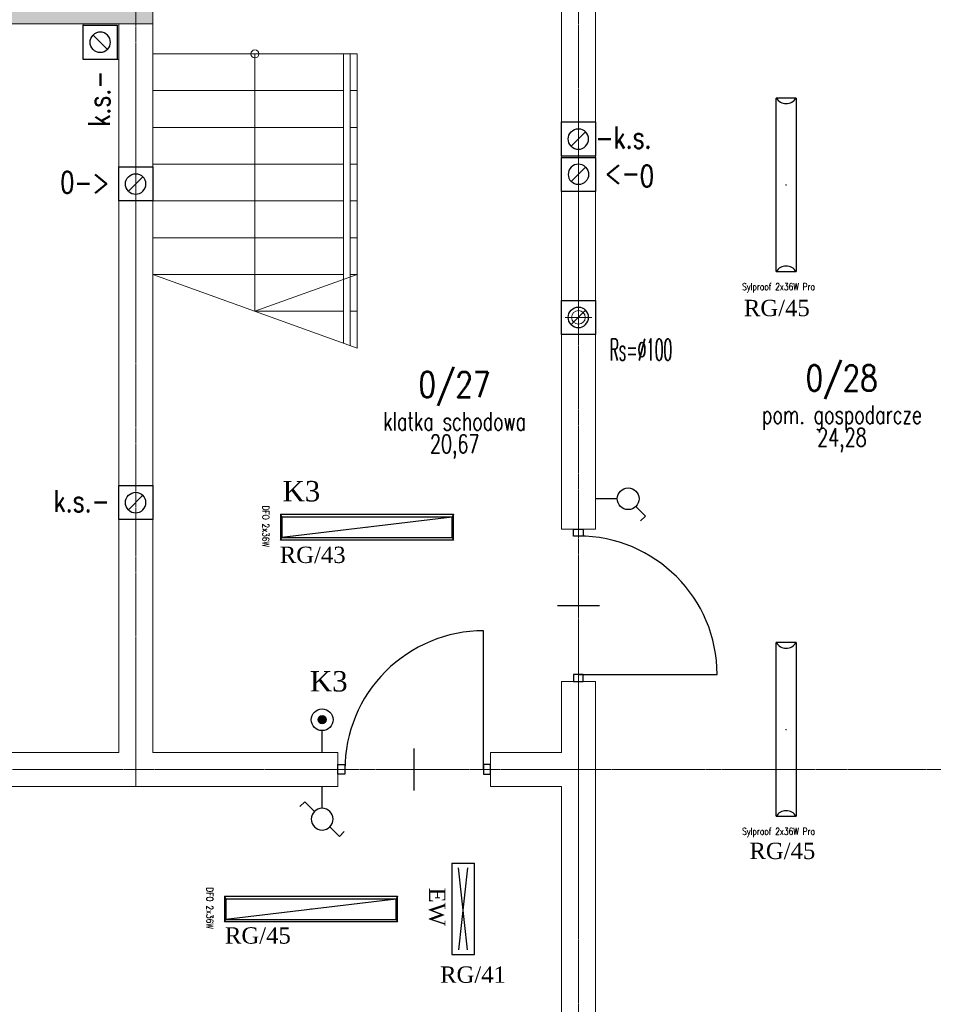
# Model space of a CAD drawing. Header units: centimetres. Extents: x 88729 to 133553, y -16225 to 14174.
# Tile 38 of 231: x 92333 to 93004, y -13541 to -12818. Entities that reach past the tile are written whole.
import ezdxf
from ezdxf.enums import TextEntityAlignment as Align

# ---------------------------------------------------------------- set-up
doc = ezdxf.new("R2010")
doc.units = ezdxf.units.CM
doc.linetypes.add('CENTER2', pattern=[1.125, 0.75, -0.125, 0.125, -0.125])
for name, color, linetype in [('A-OS', 252, 'CENTER2'), ('A-rdzenie zelbetowe', 252, 'Continuous'), ('A-SCIANY', 252, 'Continuous'), ('A-WID', 252, 'Continuous'), ('B-IWE', 252, 'Continuous'), ('B-IWE-KAN', 252, 'Continuous'), ('E_Istn', 170, 'Continuous'), ('E_opisy siły', 5, 'Continuous'), ('E_oswietlenie-opis2', 1, 'Continuous'), ('E_PODKLAD', 7, 'Continuous'), ('E_siła', 5, 'Continuous'), ('mat', 252, 'Continuous'), ('R-MET-DRZ', 252, 'Continuous'), ('R-MET-IWE', 252, 'Continuous'), ('R-MET-POM-OPIS', 252, 'Continuous'), ('R-MET-POM-OPIS-NR', 252, 'Continuous'), ('R-MET-POM-OPIS-POM', 252, 'Continuous'), ('rz_wentylacja', 252, 'Continuous'), ('S-DRZ-', 252, 'Continuous'), ('S-DRZ-O', 252, 'Continuous'), ('S-DRZ-SKRZYD', 252, 'Continuous'), ('S-DRZ-WEGAR', 252, 'Continuous')]:
    doc.layers.add(name, color=color, linetype=linetype)
for name, color, linetype, lineweight in [('B-IWE-KS', 252, 'Continuous', 20), ('E_Istn_pozostaje', 132, 'Continuous', 25), ('rz_zelbet', 252, 'Continuous', 20)]:
    doc.layers.add(name, color=color, linetype=linetype, lineweight=lineweight)
doc.styles.add('MET_POM', font='simplex.shx')
doc.styles.add('MM_050', font='romans.shx', dxfattribs={"width": 0.8, "height": 16})
doc.styles.add('old', font='BOOKOS.TTF')
doc.styles.get("Standard").update_dxf_attribs({"font": 'txt.shx'})

# ---------------------------------------------------------------- blocks, each defined once
blk = doc.blocks.new('RLX_0043270_0045081')
at = {"ltscale": 0.1}
for p, q in [((9.5, 63.5), (-9.5, 63.5)), ((-9.5, -63.5), (-9.5, 63.5)), ((-9.5, 63.5), (-7.31, 62.5)), ((-7.31, 62.5), (7.69, -62.5)), ((7.69, 62.5), (9.5, 63.5)), ((9.5, 63.5), (9.5, -63.5)), ((-0.19, 0), (0, 0)), ((0, -0.19), (0, 0.19)), ((0, 0), (0.19, 0)), ((-9.5, -63.5), (-7.31, -62.5)), ((-9.5, -63.5), (9.5, -63.5)), ((9.5, -63.5), (7.69, -62.5))]:
    blk.add_line(p, q, dxfattribs=at)
blk.add_lwpolyline([(-7.31, -62.5), (7.69, -62.5), (7.69, 62.5), (-7.31, 62.5)], close=True, dxfattribs=at)
at = {"ltscale": 0.1, "insert": (-15.89, -71.82), "char_height": 5, "width": 45.0971, "attachment_point": 1, "style": 'MM_050'}
blk.add_mtext('DFO 2x36W', dxfattribs=at)
at = {"ltscale": 0.1, "flags": 9}
blk.add_attdef('RLXLUM', (0, 0), '', height=0.1, dxfattribs=at)
blk = doc.blocks.new('RLX_0046718')
at = {"ltscale": 0.1}
for p, q in [((7.25, 63.75), (-7.25, 63.75)), ((-7.25, -63.75), (-7.25, 63.75)), ((7.25, 63.75), (7.25, -63.75)), ((-0.15, 0), (0, 0)), ((0, -0.15), (0, 0.15)), ((0, 0), (0.15, 0)), ((-7.25, -63.75), (7.25, -63.75))]:
    blk.add_line(p, q, dxfattribs=at)
for centre, start, end in [((0, 68.11), 211.02961, 328.97039), ((0, -68.11), 31.02961, 148.97039)]:
    blk.add_arc(centre, 8.46, start, end, dxfattribs=at)
at = {"ltscale": 0.1, "insert": (-32.32, -72.36), "char_height": 5, "width": 65.1845, "attachment_point": 1, "style": 'MM_050'}
blk.add_mtext('Sylproof 2x36W Pro', dxfattribs=at)
at = {"ltscale": 0.1, "flags": 9}
blk.add_attdef('RLXLUM', (0, 0), '', height=0.1, dxfattribs=at)
blk = doc.blocks.new('E_łącznik jednobiegunowy IP20')
at = {"linetype": 'Continuous', "ltscale": 0.5}
for p, q in [((5.66, 29.66), (12.73, 36.73)), ((16.26, 33.19), (12.73, 36.73)), ((0, 16), (0, 0))]:
    blk.add_line(p, q, dxfattribs=at)
blk.add_circle((0, 24), 8, dxfattribs=at)
at = {"linetype": 'Continuous', "ltscale": 0.5, "style": 'old', "flags": 4}
blk.add_attdef('OBWÓD', (12.73, 36.73), '', height=12, dxfattribs=at)
blk = doc.blocks.new('E_łącznik bistabilny IP20')
at = {"linetype": 'Continuous', "ltscale": 0.5}
blk.add_hatch(color=256, dxfattribs=at).paths.add_polyline_path([(-3, 24, 1), (3, 24, 1)])
blk.add_line((0, 0), (0, 16), dxfattribs=at)
for radius in [8, 3]:
    blk.add_circle((0, 24), radius, dxfattribs=at)
at = {"linetype": 'Continuous', "ltscale": 0.5, "style": 'old', "flags": 4}
blk.add_attdef('OBWÓD', (5.88, 29.43), '', height=12, dxfattribs=at)
blk = doc.blocks.new('E_łącznik schodowy IP20')
at = {"linetype": 'Continuous', "ltscale": 0.5}
for p, q in [((5.66, 29.66), (12.73, 36.73)), ((16.26, 33.19), (12.73, 36.73)), ((-16.26, 14.81), (-12.73, 11.27)), ((-5.66, 18.34), (-12.73, 11.27)), ((0, 16), (0, 0))]:
    blk.add_line(p, q, dxfattribs=at)
blk.add_circle((0, 24), 8, dxfattribs=at)
at = {"linetype": 'Continuous', "ltscale": 0.5, "style": 'old', "flags": 4}
blk.add_attdef('OBWÓD', (12.24, 34.73), '', height=12.98, dxfattribs=at)
blk = doc.blocks.new('E_opis siły')
at = {"layer": 'E_siła', "linetype": 'Continuous', "ltscale": 0.5, "style": 'old', "flags": 4}
blk.add_attdef('OBWÓD', (0, 0), '', height=12, dxfattribs=at)
blk = doc.blocks.new('E_piktogramowa ex')
at = {"linetype": 'Continuous', "ltscale": 0.5}
for p, q in [((33.5, 8.43), (-33.5, 8.43)), ((-33.5, -8.23), (-33.5, 8.43)), ((33.5, -8.23), (33.5, 8.43)), ((30.11, 3.33), (-30.11, -3.33)), ((-30.11, 3.33), (30.11, -3.33)), ((-33.5, -8.23), (33.5, -8.23))]:
    blk.add_line(p, q, dxfattribs=at)
at = {"linetype": 'Continuous', "ltscale": 0.5, "style": 'old', "flags": 4}
for tag, p in [('ROZDZ.', (-79.2, -25.58)), ('AWARYJNA', (17.54, -24.96))]:
    blk.add_attdef(tag, p, '', height=12, dxfattribs=at)
blk = doc.blocks.new('MPOM0239')
at = {"layer": 'R-MET-POM-OPIS', "style": 'MET_POM', "width": 0.7}
for tag, p in [('POS', (0, -0.225)), ('ARE', (0, -0.49))]:
    blk.add_attdef(tag, text='', height=0.2, dxfattribs=at).set_placement(p, align=Align.CENTER)
at = {"layer": 'R-MET-POM-OPIS', "style": 'MET_POM', "width": 0.7, "flags": 1}
blk.add_attdef('UNI', (0.246, -0.49), '', height=0.2, dxfattribs=at)
at = {"layer": 'R-MET-POM-OPIS-NR', "style": 'MET_POM', "width": 0.8}
blk.add_attdef('NR', text='', height=0.2, dxfattribs=at).set_placement((-0.003, 0.269), align=Align.CENTER)
at = {"layer": 'R-MET-POM-OPIS-POM', "style": 'MET_POM', "width": 0.7}
blk.add_attdef('POM', text='', height=0.2, dxfattribs=at).set_placement((0, 0.022), align=Align.CENTER)
blk = doc.blocks.new('IWE0W')
at = {"layer": 'B-IWE-KAN'}
blk.add_lwpolyline([(0.854, 0.854, -1), (0.146, 0.146), (0.854, 0.854, 1), (0.146, 0.146)], format="xyb", dxfattribs=at)
blk = doc.blocks.new('IWE0W011')
at = {"layer": 'B-IWE'}
blk.add_lwpolyline([(0, 0), (25, 0), (25, 25), (0, 25), (0, 0)], dxfattribs=at)
at = {"xscale": 15, "yscale": 15, "zscale": 15}
blk.add_blockref('IWE0W', (5, 5), dxfattribs=at)
at = {"layer": 'R-MET-IWE', "width": 0.75}
blk.add_attdef('NR', text='', height=9.5, dxfattribs=at).set_placement((12.5, 37), align=Align.MIDDLE)
blk = doc.blocks.new('IWE-KS')
at = {"layer": 'B-IWE-KS'}
for p, q in [((0, -9.75), (0, 9.75)), ((9.75, 0), (-9.75, 0))]:
    blk.add_line(p, q, dxfattribs=at)
blk.add_circle((0, 0), 5, dxfattribs=at)
at = {"layer": 'R-MET-IWE', "oblique": -180, "text_generation_flag": 6, "width": 0.464286}
blk.add_attdef('NR', text='', height=14.07, rotation=180, dxfattribs=at).set_placement((19.95, -0.12), align=Align.MIDDLE)
blk = doc.blocks.new('A$C0BC40F88')
at = {"layer": 'S-DRZ-'}
blk.add_arc((5.1, 101.8), 101.8, 270, 0, dxfattribs=at)
at = {"layer": 'S-DRZ-O'}
blk.add_line((56, 117.22), (56, 86.38), dxfattribs=at)
at = {"layer": 'S-DRZ-SKRZYD'}
blk.add_line((5.1, 101.8), (5.1, 0), dxfattribs=at)
at = {"layer": 'S-DRZ-WEGAR'}
for points in [[(0, 98.23), (5.1, 98.23), (5.1, 105.37), (0, 105.37)], [(106.9, 105.37), (112, 105.37), (112, 98.23), (106.9, 98.23)]]:
    blk.add_lwpolyline(points, close=True, dxfattribs=at)
blk = doc.blocks.new('A$Ce817dbbb')
at = {"layer": 'rz_zelbet', "lineweight": 9, "ltscale": 0.1}
h = blk.add_hatch(dxfattribs=at)
h.set_pattern_fill('ANSI33', color=252, scale=40, style=0)
h.set_pattern_definition([(45, (-34168.379, 15472.824), (-7.0710678, 7.0710678), []), (45, (-34161.308, 15472.824), (-7.0710678, 7.0710678), [5, -2.5])])
h.paths.add_polyline_path([(614.12, -23261.27), (614.12, -23286.27), (1029.1, -23286.27), (1029.1, -23156.27), (1341.6, -23156.27), (1341.6, -23131.27), (1004.1, -23131.27), (1004.1, -23261.27)])
h.paths.add_polyline_path([(414.12, -23286.27), (414.12, -23261.27), (386.6, -23261.27), (386.6, -23286.27)])
at = {"layer": 'A-OS', "color": 252, "lineweight": 9, "ltscale": 2}
for p, q in [((1016.6, -22825.03), (1016.6, -23846.27)), ((1341.6, -26622.56), (1341.6, -22825.03)), ((-2558.23, -23833.77), (3298.95, -23833.77))]:
    blk.add_line(p, q, dxfattribs=at)
at = {"layer": 'A-rdzenie zelbetowe', "color": 252, "lineweight": 9, "ltscale": 0.1}
blk.add_line((1004.1, -23286.27), (1029.1, -23286.27), dxfattribs=at)
at = {"layer": 'A-SCIANY', "color": 252, "lineweight": 9, "ltscale": 3}
for p, q in [((1029.1, -23156.27), (1029.1, -23821.27)), ((1329.1, -23657.27), (1329.1, -23156.27)), ((1004.1, -23821.27), (1004.1, -23312.27)), ((1029.1, -23470.27), (1179.1, -23524.27)), ((1329.1, -23657.27), (1354.1, -23657.27)), ((1329.1, -23657.27), (1354.1, -23657.27)), ((1329.1, -23821.27), (1329.1, -23769.27)), ((1329.1, -23769.27), (1354.1, -23769.27)), ((895.6, -23821.27), (1004.1, -23821.27)), ((1029.1, -23821.27), (1165.1, -23821.27)), ((1165.1, -23821.27), (1165.1, -23846.27)), ((1277.1, -23821.27), (1329.1, -23821.27)), ((1277.1, -23821.27), (1277.1, -23846.27)), ((1165.1, -23846.27), (895.6, -23846.27)), ((1329.1, -23846.27), (1277.1, -23846.27)), ((1329.1, -23846.27), (1329.1, -23885.27)), ((1329.1, -24026.27), (1329.1, -23846.27)), ((1354.1, -23885.27), (1354.1, -23846.27))]:
    blk.add_line(p, q, dxfattribs=at)
for points in [[(1354.1, -23156.27), (1354.1, -23657.27)], [(630.1, -23286.27), (630.1, -23312.27), (655.1, -23312.27), (655.1, -23286.27), (978.1, -23286.27)], [(978.1, -23286.27), (978.1, -23312.27), (1004.1, -23312.27)], [(1354.1, -23769.27), (1354.1, -24026.27), (1634.1, -24026.27)]]:
    blk.add_lwpolyline(points, dxfattribs=at)
at = {"layer": 'A-WID', "color": 252, "lineweight": 9}
for p, q in [((1029.1, -23308.27), (1179.1, -23308.27)), ((1104.1, -23308.27), (1104.1, -23497.27)), ((1169.1, -23308.27), (1169.1, -23520.67)), ((1174.1, -23308.27), (1174.1, -23522.47)), ((1179.1, -23308.27), (1179.1, -23524.27)), ((1029.1, -23335.27), (1169.1, -23335.27)), ((1174.1, -23335.27), (1179.1, -23335.27)), ((1029.1, -23362.27), (1169.1, -23362.27)), ((1174.1, -23362.27), (1179.1, -23362.27)), ((1029.1, -23389.27), (1169.1, -23389.27)), ((1174.1, -23389.27), (1179.1, -23389.27)), ((1029.1, -23416.27), (1169.1, -23416.27)), ((1174.1, -23416.27), (1179.1, -23416.27)), ((1029.1, -23443.27), (1169.1, -23443.27)), ((1174.1, -23443.27), (1179.1, -23443.27)), ((1029.1, -23470.27), (1169.1, -23470.27)), ((1104.1, -23497.27), (1179.1, -23470.27)), ((1174.1, -23470.27), (1179.1, -23470.27)), ((1104.1, -23497.27), (1169.1, -23497.27)), ((1174.1, -23497.27), (1179.1, -23497.27))]:
    blk.add_line(p, q, dxfattribs=at)
blk.add_circle((1104.1, -23308.27), 3, dxfattribs=at)
at = {"layer": 'mat', "color": 252, "lineweight": 9}
for p, q in [((978.1, -23286.27), (1004.1, -23286.27)), ((1004.1, -23286.27), (1004.1, -23312.27))]:
    blk.add_line(p, q, dxfattribs=at)
at = {"layer": 'R-MET-DRZ', "color": 252, "lineweight": 9}
for p, rotation in [((1443.4, -23769.27), 90), ((1277.1, -23731.97), 180)]:
    blk.add_blockref('A$C0BC40F88', p, dxfattribs=dict(at, rotation=rotation))
at = {"layer": 'R-MET-IWE', "color": 252, "lineweight": 9}
ref = blk.add_blockref('IWE-KS', (1341.6, -23501.77), dxfattribs=dict(at, zscale=1.25))
ref.add_attrib('NR', 'Rs=%%c100', dxfattribs={"height": 16, "rotation": 180, "text_generation_flag": 6, "width": 0.464286}).set_placement((1387.56, -23525.52), align=Align.MIDDLE)
at = {"layer": 'R-MET-POM-OPIS', "color": 252, "lineweight": 9}
ref = blk.add_blockref('MPOM0239', (1535.07, -23581.45), dxfattribs=dict(at, xscale=67.20000000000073, yscale=67.20000000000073, zscale=67.20000000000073))
ref.add_attrib('NR', '0/28', dxfattribs={"layer": 'R-MET-POM-OPIS-NR', "height": 18.816, "style": 'MET_POM', "width": 0.8}).set_placement((1534.88, -23555.66), align=Align.CENTER)
ref.add_attrib('ARE', '24,28', dxfattribs={"height": 13.44, "style": 'MET_POM', "width": 0.7}).set_placement((1535.07, -23596.57), align=Align.CENTER)
ref.add_attrib('POM', 'pom. gospodarcze', dxfattribs={"layer": 'R-MET-POM-OPIS-POM', "height": 13.44, "style": 'MET_POM', "width": 0.7}).set_placement((1535.07, -23579.95), align=Align.CENTER)
ref = blk.add_blockref('MPOM0239', (1250.8, -23586.27), dxfattribs=dict(at, xscale=67.20000000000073, yscale=67.20000000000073, zscale=67.20000000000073))
ref.add_attrib('NR', '0/27', dxfattribs={"layer": 'R-MET-POM-OPIS-NR', "height": 18.816, "style": 'MET_POM', "width": 0.8}).set_placement((1250.61, -23560.48), align=Align.CENTER)
ref.add_attrib('ARE', '20,67', dxfattribs={"height": 13.44, "style": 'MET_POM', "width": 0.7}).set_placement((1250.8, -23601.39), align=Align.CENTER)
ref.add_attrib('POM', 'klatka schodowa', dxfattribs={"layer": 'R-MET-POM-OPIS-POM', "height": 13.44, "style": 'MET_POM', "width": 0.7}).set_placement((1250.8, -23584.77), align=Align.CENTER)
at = {"layer": 'rz_wentylacja', "color": 252, "lineweight": 9}
ref = blk.add_blockref('IWE0W011', (978.1, -23287.27), dxfattribs=dict(at, xscale=-1, rotation=180))
ref.add_attrib('NR', 'k.s.-', (997.65, -23361.63), dxfattribs={"layer": 'R-MET-IWE', "height": 16, "rotation": 90, "width": 0.75})
ref = blk.add_blockref('IWE0W011', (1354.1, -23358.27), dxfattribs=dict(at, xscale=-1, rotation=90))
ref.add_attrib('NR', '-k.s.', (1354.1, -23377.63), dxfattribs={"layer": 'R-MET-IWE', "height": 16, "width": 0.75})
ref = blk.add_blockref('IWE0W011', (1329.1, -23409.27), dxfattribs=dict(at, xscale=-1, rotation=270))
ref.add_attrib('NR', '0->', (1397.01, -23389.92), dxfattribs={"layer": 'R-MET-IWE', "height": 16, "rotation": 180, "width": 0.75})
ref = blk.add_blockref('IWE0W011', (1029.1, -23391.27), dxfattribs=dict(at, xscale=-1, rotation=90))
ref.add_attrib('NR', '0->', (961.2, -23410.63), dxfattribs={"layer": 'R-MET-IWE', "height": 16, "width": 0.75})
at = {"layer": 'rz_wentylacja', "color": 252, "lineweight": 9, "xscale": -1, "rotation": 90}
blk.add_blockref('IWE0W011', (1354.1, -23489.27), dxfattribs=at)
at = {"layer": 'rz_wentylacja', "color": 252, "lineweight": 9}
ref = blk.add_blockref('IWE0W011', (1029.1, -23625.27), dxfattribs=dict(at, xscale=-1, rotation=90))
ref.add_attrib('NR', 'k.s.-', (956.43, -23644.63), dxfattribs={"layer": 'R-MET-IWE', "height": 16, "width": 0.75})
at = {"layer": 'R-MET-IWE', "color": 252, "lineweight": 9, "width": 0.75}
for tag, rotation, p in [('0-', 90, (-1139.05, -4143.61)), ('0-', 90, (-1113.05, -4143.61)), ('0-', 90, (-1087.05, -4143.61)), ('2-', 90, (-796.05, -4143.61)), ('2-', 90, (-505.05, -4143.61)), ('0-', 90, (-480.05, -4143.61)), ('0-', 90, (-456.05, -4143.61)), ('2-', 90, (-166.05, -4143.61)), ('2-', 90, (-625.66, -4833.61)), ('2-', 90, (-599.66, -4833.61)), ('2-', 90, (-573.66, -4833.61)), ('0-', 180, (-2169.64, -4848.47)), ('0-', 180, (-2169.64, -4873.47)), ('0-', 180, (-2169.64, -4899.47)), ('-2', 90, (-1661.47, -4961.65)), ('-2', 90, (-1636.47, -4961.65)), ('0-', 270, (-1489.78, -4968.06)), ('0-', 270, (-1464.78, -4968.06)), ('0-', 270, (-1439.78, -4968.06)), ('0-', 270, (-1364.78, -4968.06)), ('0-', 270, (-1339.78, -4968.06)), ('0-', 270, (-1314.78, -4968.06)), ('0-', 270, (328.22, -4968.06)), ('0-', 270, (354.22, -4968.06)), ('0-', 270, (1256.22, -4968.06)), ('0-', 270, (1282.22, -4968.06)), ('0-', 90, (-513.05, -5496.61)), ('0-', 90, (-487.05, -5496.61)), ('K.S.-', 90, (-487.05, -5766.11)), ('0-', 90, (-513.05, -5766.11)), ('1-', 90, (-539.05, -6114.61)), ('0-', 90, (-513.05, -6114.61)), ('0-', 90, (-487.05, -6114.61)), ('0-', 90, (301.95, -6545.61)), ('0-', 90, (327.95, -6545.61)), ('0-', 90, (353.95, -6545.61)), ('0-', 90, (416.11, -6545.61)), ('0-', 90, (1255.95, -6545.61)), ('0-', 90, (1281.95, -6545.61)), ('1-', 90, (2382.95, -6845.61)), ('1-', 90, (2408.95, -6845.61)), ('1-', 90, (2434.95, -6845.61)), ('1-', 90, (2827.95, -6845.61)), ('1-', 90, (2853.95, -6845.61)), ('1-', 90, (2879.95, -6845.61)), ('<-2', 90, (-910.64, -10482.41)), ('2->', 90, (-718.15, -10854.38)), ('2->', 90, (-692.15, -10854.38)), ('2->', 90, (-744.15, -10870.8)), ('-0', 90, (-186.09, -12450.12)), ('1-', 90, (2264.47, -12866.38)), ('1-', 90, (2290.47, -12866.38)), ('1-', 90, (2316.47, -12866.38)), ('1-', 90, (2709.47, -12866.38)), ('1-', 90, (2735.47, -12866.38)), ('1-', 90, (2761.47, -12866.38)), ('<-KL', 90, (-700.01, -16780.91)), ('-0', 90, (-179.94, -18957.53)), ('0->', 90, (-1257.53, -23179.05)), ('0->', 90, (-1231.53, -23179.05)), ('0->', 90, (-1205.53, -23179.05)), ('0->', 90, (-600.53, -23179.05)), ('0->', 90, (-574.53, -23179.05)), ('0->', 90, (-1692.53, -24074.05)), ('0->', 90, (-1666.53, -24074.05)), ('0->', 90, (-1640.53, -24074.05)), ('0->', 90, (-1486.53, -24074.05)), ('0->', 90, (-1460.53, -24074.05)), ('0->', 90, (-1434.53, -24074.05)), ('<-0', 90, (-499.82, -24383.56)), ('<-0', 90, (-298.11, -24383.56)), ('<-0', 180, (-587.12, -25088.86)), ('<-0', 270, (-496.63, -25202.68)), ('<-0', 180, (-1353.25, -25419.36)), ('<-0', 180, (-1187.25, -25444.1)), ('<-0', 90, (-179.61, -25454.22)), ('<-0', 90, (-69.59, -26375.36)), ('<-0', 90, (-43.59, -26375.36))]:
    blk.add_attdef(tag, text='', height=17, rotation=rotation, dxfattribs=at).set_placement(p, align=Align.MIDDLE)
for tag, p in [('2-', (1424.81, -4179.2)), ('2-', (1424.81, -4205.2)), ('K.S.-', (-76.89, -4264.2)), ('KL-', (-613.13, -4292.18)), ('1-', (-613.13, -4312.18)), ('1-', (-613.13, -4332.18)), ('K.S.-', (1414.13, -4333.66)), ('0-', (-70.19, -4341.2)), ('0-', (469.81, -4341.2)), ('1-', (-613.13, -4352.18)), ('0-', (1424.81, -4361.2)), ('0-', (-70.19, -4367.2)), ('1-', (469.81, -4367.2)), ('0-', (1099.81, -4368.2)), ('2-', (1424.81, -4387.2)), ('1-', (-70.19, -4393.2)), ('1-', (469.81, -4393.2)), ('1-', (1099.81, -4394.2)), ('2-', (1424.81, -4413.2)), ('2-', (-70.19, -4419.2)), ('2-', (1099.81, -4420.2)), ('K.S.-', (-76.89, -4445.2)), ('2-', (469.81, -4444.2)), ('2-', (1099.81, -4446.2)), ('2-', (469.81, -4470.2)), ('2-', (-825.19, -4496.2)), ('2-', (-825.19, -4522.2)), ('2-', (-70.19, -4574.2)), ('2-', (-70.19, -4600.2)), ('K.S.-', (1089.13, -4600.66)), ('2-', (1099.81, -4653.2)), ('2-', (-70.19, -4669.2)), ('2-', (1099.81, -4679.2)), ('1-', (-70.19, -4695.2)), ('-1', (1806.78, -4690.78)), ('2-', (1099.81, -4705.2)), ('-1', (1806.78, -4716.3)), ('K.S.-', (-73.2, -4721.2)), ('FR-', (-70.19, -4747.2)), ('-1', (1806.78, -4743.07)), ('0-', (-1066.19, -6382.7)), ('0-', (-1066.19, -6408.7)), ('2-', (1729.81, -6586.2)), ('2-', (1729.81, -6612.2)), ('2-', (1729.81, -6638.2)), ('2-', (1729.81, -6664.2)), ('K.S.-', (469.81, -6788.2)), ('1-', (-962.19, -6915.2)), ('1-', (-460.19, -6923.2)), ('1-', (469.81, -6923.2)), ('2-', (1729.81, -6923.2)), ('1-', (-460.19, -6949.2)), ('1-', (469.81, -6949.2)), ('2-', (1729.81, -6949.2)), ('K.S.-', (2901.81, -6960.2)), ('2-', (1729.81, -6975.2)), ('2-', (1729.81, -7001.2)), ('2-', (-460.19, -7026.2)), ('0-', (469.81, -7026.2)), ('2-', (-460.19, -7052.2)), ('0-', (469.81, -7052.2)), ('2-', (-460.19, -7078.2)), ('2-', (469.81, -7078.2)), ('1-', (2901.81, -7088.2)), ('2-', (469.81, -7104.2)), ('1-', (2901.81, -7114.2)), ('0-', (1729.81, -7131.2)), ('2-', (-460.19, -7141.2)), ('0-', (1729.81, -7157.2)), ('2-', (-460.19, -7167.2)), ('2-', (469.81, -7181.2)), ('2-', (1729.81, -7183.2)), ('0-', (-460.19, -7193.2)), ('2-', (469.81, -7207.2)), ('2-', (1729.81, -7209.2)), ('K.S.-', (-470.87, -7217.66)), ('2-', (469.81, -7233.2)), ('2-', (1729.81, -7235.2)), ('1-', (-460.19, -7245.2)), ('2-', (469.81, -7259.2)), ('2-', (1729.81, -7261.2)), ('2-', (1729.81, -7287.2)), ('2-', (-460.19, -7297.2)), ('2->', (-943.67, -10542.97)), ('-1', (1688.29, -10711.55)), ('-1', (1688.29, -10737.55)), ('-1', (1688.29, -10763.55)), ('<-2', (1685.55, -12605.39)), ('2->', (1611.33, -12636.47)), ('2->', (1611.33, -12658.97)), ('2->', (1590.77, -12684.97)), ('K.S.-', (2783.33, -12980.97)), ('2->', (-578.67, -13046.97)), ('2->', (-578.67, -13072.97)), ('<-2', (-476.88, -13105.94)), ('1-', (2783.33, -13108.97)), ('1-', (2783.33, -13134.97)), ('<-1', (-610.79, -16857.83)), ('<-1', (-610.79, -16877.83)), ('<-1', (1688.29, -17218.96)), ('<-1', (1688.29, -17244.96)), ('<-1', (1688.29, -17270.96)), ('<-1', (-478.91, -18553.43)), ('<-0', (-2287.98, -23879.57)), ('<-0', (-2287.98, -23905.57)), ('<-0', (-2287.98, -23931.57)), ('<-0', (-343.08, -24738.18)), ('<-0', (-478.91, -25059.68))]:
    blk.add_attdef(tag, text='', height=17, dxfattribs=at).set_placement(p, align=Align.MIDDLE)

msp = doc.modelspace()

# ---------------------------------------------------------------- block references
at = {"layer": 'E_Istn'}
for p in [(92895.98, -12939.02, 300), (92895.98, -13339.04, 300)]:
    msp.add_blockref('RLX_0046718', p, dxfattribs=at)
at = {"layer": 'E_Istn', "rotation": 270}
for p in [(92588.27, -13190.43), (92547.23, -13470.88, 300)]:
    msp.add_blockref('RLX_0043270_0045081', p, dxfattribs=at)
at = {"layer": 'E_Istn', "linetype": 'Continuous'}
ref = msp.add_blockref('E_piktogramowa ex', (92658.82, -13470.71), dxfattribs=dict(at, rotation=270))
ref.add_attrib('AWARYJNA', 'EW', (92633.86, -13455.22), dxfattribs={"layer": 'E_oswietlenie-opis2', "color": 0, "linetype": 'Continuous', "ltscale": 0.5, "height": 12, "rotation": 270, "style": 'old'})
at = {"layer": 'E_Istn_pozostaje', "rotation": 270}
msp.add_blockref('E_łącznik jednobiegunowy IP20', (92755.98, -13169.6), dxfattribs=at)
at = {"layer": 'E_Istn_pozostaje'}
msp.add_blockref('E_łącznik bistabilny IP20', (92555.31, -13355.88), dxfattribs=at)
at = {"layer": 'E_Istn_pozostaje', "xscale": -1, "rotation": 180}
msp.add_blockref('E_łącznik schodowy IP20', (92555.31, -13380.88), dxfattribs=at)
at = {"layer": 'E_opisy siły', "linetype": 'Continuous'}
ref = msp.add_blockref('E_opis siły', (92925.38, -13035.5, -900), dxfattribs=dict(at, xscale=-1))
ref.add_attrib('OBWÓD', 'RG/45', (92864.96, -13035.5, -900), dxfattribs={"color": 3, "linetype": 'Continuous', "ltscale": 0.5, "height": 12, "style": 'old'})
ref = msp.add_blockref('E_opis siły', (92584.64, -13216.78), dxfattribs=dict(at, xscale=-1))
ref.add_attrib('OBWÓD', 'RG/43', (92524.22, -13216.78), dxfattribs={"color": 3, "linetype": 'Continuous', "ltscale": 0.5, "height": 12, "style": 'old'})
ref = msp.add_blockref('E_opis siły', (92929.43, -13434.21, -900), dxfattribs=dict(at, xscale=-1))
ref.add_attrib('OBWÓD', 'RG/45', (92869.01, -13434.21, -900), dxfattribs={"color": 3, "linetype": 'Continuous', "ltscale": 0.5, "height": 12, "style": 'old'})
ref = msp.add_blockref('E_opis siły', (92544.41, -13496.34, -600), dxfattribs=dict(at, xscale=-1))
ref.add_attrib('OBWÓD', 'RG/45', (92483.99, -13496.34, -600), dxfattribs={"color": 3, "linetype": 'Continuous', "ltscale": 0.5, "height": 12, "style": 'old'})
ref = msp.add_blockref('E_opis siły', (92702.32, -13525.08), dxfattribs=dict(at, xscale=-1))
ref.add_attrib('OBWÓD', 'RG/41', (92641.9, -13525.08), dxfattribs={"color": 3, "linetype": 'Continuous', "ltscale": 0.5, "height": 12, "style": 'old'})
at = {"layer": 'E_PODKLAD'}
msp.add_blockref('A$Ce817dbbb', (91401.87, 10465.39), dxfattribs=at)

# ---------------------------------------------------------------- texts
at = {"layer": 'E_Istn', "style": 'old'}
msp.add_text('K3', height=15, dxfattribs=at).set_placement((92526.27, -13171.52, -350))
at = {"layer": 'E_Istn_pozostaje', "style": 'old'}
msp.add_text('K3', height=15, dxfattribs=at).set_placement((92546.36, -13311.14))

doc.saveas('drawing.dxf')
